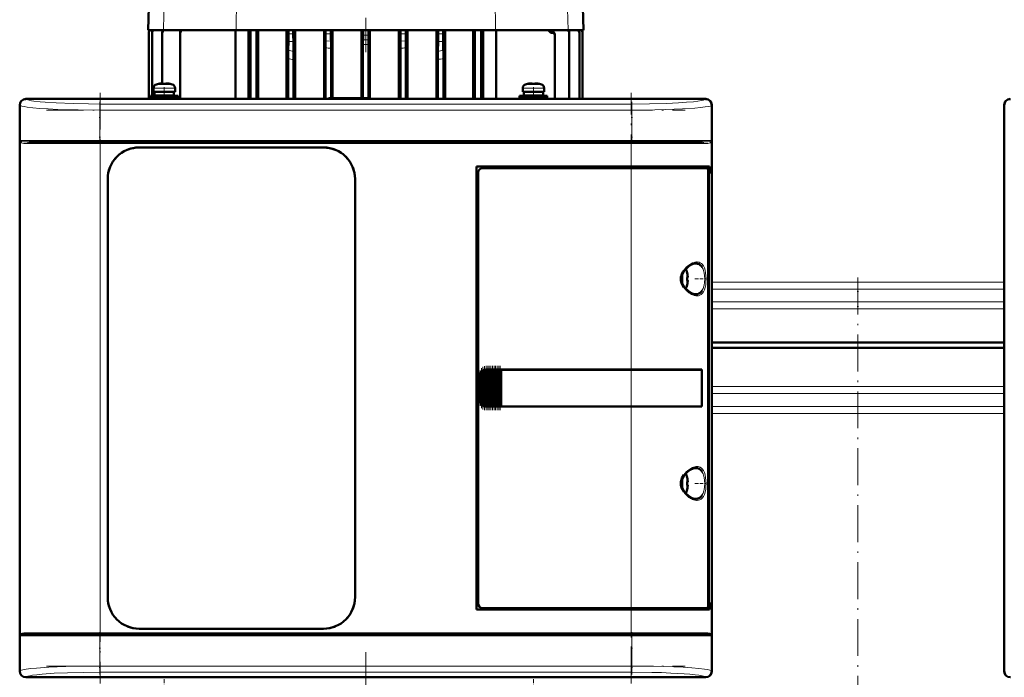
# Model space of a CAD drawing. Extents: x -1358 to 1757, y -1516 to 612.
# Tile 58 of 82: x -136 to 184, y 146 to 359. Entities that reach past the tile are written whole.
import ezdxf

# ---------------------------------------------------------------- set-up
doc = ezdxf.new("R2010")
doc.units = 0
doc.linetypes.add('DASHDOT', pattern=[18.5, 12, -3, 0.5, -3])

msp = doc.modelspace()

# ---------------------------------------------------------------- linework, layer by layer
at = {"color": 7, "linetype": 'DASHDOT', "lineweight": 18}
for p, q in [((-23.22, 415.41), (-23.22, 348.73)), ((-109.51, 335.55), (-109.51, 143.5)), ((63.09, 143.5), (63.09, 335.55)), ((-126.97, 329.88), (80.56, 329.88)), ((80.56, 320.03), (-126.98, 320.03)), ((-126.77, 319.03), (80.35, 319.03)), ((136.79, 275.46), (136.79, 21.79)), ((-126.97, 159.03), (80.56, 159.03)), ((80.35, 160.03), (-126.77, 160.03)), ((-23.21, 153.71), (-23.21, 55.63)), ((-126.97, 149.18), (80.56, 149.18))]:
    msp.add_line(p, q, dxfattribs=at)
at = {"color": 7, "lineweight": 18}
for p, q in [((-65.06, 402.86), (-65.35, 355.88)), ((18.62, 402.86), (18.91, 355.88)), ((41.73, 387.48), (42.53, 355.88)), ((-88.23, 384.83), (-88.97, 355.88)), ((36.57, 355.35), (37.78, 355.35)), ((-48.37, 352.22), (-46.75, 352.22)), ((-48.34, 354.72), (-46.77, 354.72)), ((-34.51, 352.34), (-36.26, 352.43)), ((-22.33, 352.73), (-24.11, 352.73)), ((-10.17, 352.43), (-11.93, 352.34)), ((0.31, 352.22), (1.93, 352.22)), ((0.34, 354.72), (1.91, 354.72)), ((-92.21, 337.01), (-88.74, 337.01)), ((-91.28, 338.25), (-88.73, 338.25)), ((-88.74, 337.01), (-88.71, 337.01)), ((-88.73, 338.25), (-88.71, 338.25)), ((-88.71, 338.25), (-86.14, 338.25)), ((-88.71, 337.01), (-85.21, 337.01)), ((27.79, 337.01), (31.26, 337.01)), ((28.72, 338.25), (31.27, 338.25)), ((31.26, 337.01), (31.29, 337.01)), ((31.27, 338.25), (31.29, 338.25)), ((31.29, 338.25), (33.86, 338.25)), ((31.29, 337.01), (34.79, 337.01)), ((-133.69, 333.5), (-133.62, 333.43)), ((87.2, 333.43), (87.27, 333.5)), ((-135.62, 331.44), (-135.68, 331.5)), ((-135.62, 320.03), (-135.62, 331.44)), ((-109.68, 331.87), (63.26, 331.87)), ((-109.68, 331.87), (-109.68, 329.88)), ((-109.68, 329.88), (-109.68, 320.03)), ((63.26, 329.88), (-109.68, 329.88)), ((63.26, 331.87), (63.26, 329.88)), ((63.26, 329.88), (63.26, 320.03)), ((89.26, 331.5), (89.2, 331.44)), ((89.2, 331.44), (89.2, 320.03)), ((184.38, 331.44), (184.32, 331.5)), ((-109.68, 320.03), (-135.62, 320.03)), ((-135.44, 319.55), (-135.44, 159.51)), ((-133.08, 319.03), (-109.51, 319.03)), ((-109.68, 320.03), (63.26, 320.03)), ((-109.68, 319.53), (-109.68, 320.03)), ((-109.51, 319.03), (-109.51, 319.53)), ((63.09, 319.03), (-109.51, 319.03)), ((-109.51, 319.03), (-109.51, 160.03)), ((63.09, 319.53), (63.09, 319.03)), ((63.09, 311.53), (63.09, 319.03)), ((63.09, 319.03), (86.66, 319.03)), ((80.98, 320.03), (63.26, 320.03)), ((63.26, 319.53), (63.26, 320.03)), ((89.2, 320.03), (80.98, 320.03)), ((89.02, 159.51), (89.02, 319.55)), ((63.09, 311.53), (63.09, 311.03)), ((63.09, 245.53), (63.09, 311.03)), ((84.06, 280.03), (84.1, 280.03)), ((86.15, 278.8), (86.19, 278.72)), ((79.86, 276.89), (79.86, 275.06)), ((81.11, 277.6), (81.11, 275.05)), ((79.86, 275.06), (79.86, 275.03)), ((79.86, 275.03), (79.86, 273.16)), ((81.11, 275.05), (81.11, 275.03)), ((81.11, 275.03), (81.11, 272.46)), ((89.29, 274.01), (136.79, 274.01)), ((136.79, 274.01), (184.29, 274.01)), ((84.11, 270.03), (84.06, 270.03)), ((86.19, 271.33), (86.15, 271.27)), ((136.79, 271.73), (89.29, 271.73)), ((184.29, 271.73), (136.79, 271.73)), ((89.29, 267.52), (136.79, 267.52)), ((136.79, 267.52), (184.29, 267.52)), ((136.79, 265.25), (89.29, 265.25)), ((184.29, 265.25), (136.79, 265.25)), ((13.84, 243.53), (13.79, 243.53)), ((13.84, 243.53), (13.84, 235.53)), ((14.01, 234.73), (14.01, 244.32)), ((14.3, 244.79), (14.3, 234.26)), ((14.46, 234.1), (14.46, 244.95)), ((14.81, 233.82), (14.81, 245.23)), ((14.97, 245.32), (14.97, 233.74)), ((15.32, 233.6), (15.32, 245.45)), ((15.48, 245.49), (15.48, 233.56)), ((15.83, 245.53), (15.83, 233.53)), ((15.99, 233.53), (15.99, 245.53)), ((16.34, 245.53), (16.34, 233.53)), ((16.5, 245.53), (16.5, 233.53)), ((16.85, 245.53), (16.85, 233.53)), ((17.01, 245.53), (17.01, 233.53)), ((17.36, 245.53), (17.36, 233.53)), ((17.52, 245.53), (17.52, 233.53)), ((17.87, 245.53), (17.87, 233.53)), ((18.03, 233.53), (18.03, 245.53)), ((18.38, 245.53), (18.38, 233.53)), ((18.54, 245.53), (18.54, 233.53)), ((18.89, 245.53), (18.89, 233.53)), ((19.05, 245.53), (19.05, 233.53)), ((19.4, 245.53), (19.4, 233.53)), ((19.56, 233.53), (19.56, 245.53)), ((19.91, 245.53), (19.91, 233.53)), ((20.07, 245.53), (20.07, 233.53)), ((20.42, 233.53), (20.42, 245.53)), ((20.58, 245.53), (20.58, 233.53)), ((63.09, 245.5), (63.09, 245.53)), ((63.09, 245.5), (63.09, 233.55)), ((89.29, 240.01), (136.79, 240.01)), ((89.29, 237.73), (136.79, 237.73)), ((136.79, 240.01), (184.3, 240.01)), ((136.79, 237.73), (184.29, 237.73)), ((13.84, 235.53), (13.79, 235.53)), ((63.09, 233.53), (63.09, 233.55)), ((63.09, 168.03), (63.09, 233.53)), ((89.29, 233.52), (136.79, 233.52)), ((136.79, 231.25), (89.29, 231.25)), ((136.79, 233.52), (184.29, 233.52)), ((184.29, 231.25), (136.79, 231.25)), ((84.06, 213.53), (84.1, 213.53)), ((86.15, 212.3), (86.19, 212.22)), ((79.86, 210.39), (79.86, 208.56)), ((79.86, 208.56), (79.86, 208.53)), ((79.86, 208.53), (79.86, 206.66)), ((81.11, 211.1), (81.11, 208.55)), ((81.11, 208.55), (81.11, 208.53)), ((81.11, 208.53), (81.11, 205.96)), ((84.11, 203.53), (84.06, 203.53)), ((86.19, 204.83), (86.15, 204.77)), ((63.09, 168.03), (63.09, 167.53)), ((63.09, 160.03), (63.09, 167.53)), ((-135.62, 159.03), (-127.39, 159.03)), ((-135.62, 147.61), (-135.62, 159.03)), ((-109.51, 160.03), (-133.08, 160.03)), ((-127.39, 159.03), (-109.68, 159.03)), ((-109.68, 159.03), (-109.68, 159.53)), ((63.26, 159.03), (-109.68, 159.03)), ((-109.68, 159.03), (-109.68, 149.18)), ((-109.51, 160.03), (63.09, 160.03)), ((-109.51, 160.03), (-109.51, 159.53)), ((86.66, 160.03), (63.09, 160.03)), ((63.09, 160.03), (63.09, 159.53)), ((63.26, 159.53), (63.26, 159.03)), ((63.26, 159.03), (63.26, 149.18)), ((63.26, 159.03), (89.2, 159.03)), ((89.2, 159.03), (89.2, 147.61)), ((-135.68, 147.55), (-135.62, 147.61)), ((-109.68, 149.18), (63.26, 149.18)), ((-109.68, 147.18), (-109.68, 149.18)), ((63.26, 149.18), (63.26, 147.18)), ((89.2, 147.61), (89.26, 147.55)), ((184.32, 147.55), (184.38, 147.61)), ((-133.62, 145.62), (-133.69, 145.55)), ((63.26, 147.18), (-109.68, 147.18)), ((87.27, 145.55), (87.2, 145.62))]:
    msp.add_line(p, q, dxfattribs=at)
at = {"color": 7, "lineweight": 50}
for p, q in [((-93.58, 370.48), (-93.97, 355.88)), ((47.15, 370.48), (47.53, 355.88)), ((-93.97, 355.88), (-88.97, 355.88)), ((-88.97, 355.88), (-65.35, 355.88)), ((-65.57, 333.53), (-65.57, 355.88)), ((-65.35, 355.88), (-48.35, 355.88)), ((-61.35, 333.53), (-61.35, 355.88)), ((-60.72, 355.88), (-60.72, 333.53)), ((-58.72, 333.53), (-58.72, 355.88)), ((-58.18, 333.53), (-58.18, 355.88)), ((-48.99, 333.53), (-48.99, 355.88)), ((-48.35, 355.88), (-48.34, 355.88)), ((-46.76, 355.88), (-48.35, 355.88)), ((-48.35, 355.88), (-48.35, 355.88)), ((-48.34, 355.88), (-46.77, 355.88)), ((-48.34, 355.88), (-48.34, 354.72)), ((-46.77, 355.88), (-46.77, 354.72)), ((-46.76, 355.88), (-46.77, 355.88)), ((-46.76, 355.88), (-36.25, 355.88)), ((-46.76, 355.88), (-46.76, 355.88)), ((-46.17, 333.53), (-46.17, 355.88)), ((-36.77, 344.52), (-36.77, 355.88)), ((-36.25, 355.9), (-36.25, 355.89)), ((-36.25, 355.9), (-36.25, 355.88)), ((-34.52, 355.9), (-36.25, 355.9)), ((-36.25, 355.89), (-34.53, 355.89)), ((-36.25, 355.89), (-36.25, 354.69)), ((-34.52, 355.9), (-34.53, 355.89)), ((-34.53, 355.89), (-34.53, 354.71)), ((-34.52, 355.9), (-34.52, 355.88)), ((-34.52, 355.88), (-24.11, 355.88)), ((-34.02, 333.78), (-34.02, 355.88)), ((-24.59, 333.78), (-24.59, 355.88)), ((-24.11, 355.9), (-24.1, 355.9)), ((-24.11, 355.9), (-24.11, 355.88)), ((-24.11, 355.9), (-22.33, 355.9)), ((-22.33, 355.9), (-24.1, 355.9)), ((-24.1, 355.9), (-24.1, 354.29)), ((-22.33, 355.9), (-22.33, 354.29)), ((-22.33, 355.9), (-22.33, 355.9)), ((-22.33, 355.9), (-22.33, 355.88)), ((-22.33, 355.88), (-11.91, 355.88)), ((-21.85, 333.52), (-21.85, 355.88)), ((-12.42, 333.53), (-12.42, 355.88)), ((-11.91, 355.9), (-11.91, 355.89)), ((-11.91, 355.9), (-11.91, 355.88)), ((-11.91, 355.9), (-10.18, 355.9)), ((-11.91, 355.89), (-10.19, 355.89)), ((-11.91, 355.89), (-11.91, 354.71)), ((-10.18, 355.9), (-10.19, 355.89)), ((-10.19, 355.89), (-10.19, 354.69)), ((-10.18, 355.9), (-10.18, 355.88)), ((-10.18, 355.88), (0.33, 355.88)), ((-9.66, 333.53), (-9.66, 355.88)), ((-0.27, 333.53), (-0.27, 355.88)), ((0.33, 355.88), (0.34, 355.88)), ((0.33, 355.88), (0.33, 355.88)), ((0.33, 355.88), (1.92, 355.88)), ((0.34, 355.88), (1.91, 355.88)), ((0.34, 355.88), (0.34, 354.72)), ((1.91, 355.88), (1.91, 354.72)), ((1.92, 355.88), (1.91, 355.88)), ((1.92, 355.88), (1.92, 355.88)), ((1.92, 355.88), (18.91, 355.88)), ((2.55, 333.53), (2.55, 355.88)), ((11.74, 333.53), (11.74, 355.88)), ((12.28, 333.53), (12.28, 355.88)), ((14.28, 355.88), (14.28, 333.53)), ((14.92, 355.88), (14.92, 333.53)), ((18.91, 355.88), (42.53, 355.88)), ((19.14, 333.53), (19.14, 355.88)), ((42.53, 355.88), (47.53, 355.88)), ((-93.72, 333.53), (-93.72, 355.01)), ((-93.72, 355.01), (-93.72, 355.01)), ((-92.66, 355.07), (-92.66, 354.95)), ((-92.66, 334.58), (-92.66, 354.95)), ((-89.38, 354.92), (-89.38, 355.14)), ((-89.38, 338.58), (-89.38, 354.92)), ((-83.53, 354.91), (-83.53, 355.22)), ((-83.53, 333.53), (-83.53, 354.91)), ((-48.37, 352.22), (-48.43, 349.35)), ((-46.75, 352.22), (-46.68, 348.93)), ((0.31, 352.22), (0.25, 348.93)), ((1.93, 352.22), (1.99, 349.35)), ((37.12, 355.05), (37.19, 355.05)), ((38.28, 354.06), (38.28, 354.34)), ((38.28, 333.53), (38.28, 354.06)), ((42.95, 354.92), (42.95, 355.14)), ((42.95, 333.53), (42.95, 354.92)), ((46.22, 355.07), (46.22, 354.95)), ((46.22, 333.53), (46.22, 354.95)), ((47.28, 355.01), (47.28, 355.01)), ((47.28, 333.53), (47.28, 355.01)), ((-36.28, 333.53), (-36.28, 350.14)), ((-34.49, 333.78), (-34.49, 349.94)), ((-24.12, 351.17), (-24.12, 333.78)), ((-22.32, 351.17), (-22.32, 333.78)), ((-11.95, 349.94), (-11.95, 333.53)), ((-10.15, 350.14), (-10.15, 333.53)), ((-48.45, 333.53), (-48.45, 346.71)), ((-46.66, 333.53), (-46.66, 346.29)), ((0.22, 346.29), (0.22, 333.53)), ((2.02, 346.71), (2.02, 333.53)), ((-36.78, 344.15), (-36.77, 344.52)), ((-36.77, 341.89), (-36.78, 342.26)), ((-36.77, 333.53), (-36.77, 341.89)), ((-92.21, 337.01), (-92.21, 335.88)), ((-90.63, 338.41), (-90.64, 338.42)), ((-89.21, 338.41), (-89.21, 338.56)), ((-88.21, 338.41), (-88.21, 338.56)), ((-86.78, 338.42), (-86.79, 338.41)), ((-85.21, 337.01), (-85.21, 335.88)), ((27.79, 337.01), (27.79, 335.88)), ((29.37, 338.41), (29.36, 338.42)), ((30.79, 338.41), (30.79, 338.56)), ((31.79, 338.41), (31.79, 338.56)), ((33.22, 338.42), (33.21, 338.41)), ((34.79, 337.01), (34.79, 335.88)), ((-133.71, 333.53), (-125.86, 333.53)), ((87.27, 333.5), (-133.69, 333.5)), ((-125.86, 333.53), (-125.85, 333.5)), ((-125.86, 333.52), (-121.56, 333.52)), ((-121.56, 333.53), (-23.86, 333.53)), ((-121.56, 333.5), (-121.56, 333.53)), ((-93.21, 334.58), (-88.71, 334.58)), ((-93.21, 334.58), (-93.21, 333.78)), ((-93.21, 333.78), (-88.71, 333.78)), ((-92.66, 333.53), (-92.66, 333.78)), ((-88.71, 335.88), (-92.21, 335.88)), ((-91.86, 335.78), (-88.71, 335.78)), ((-91.86, 334.68), (-91.86, 335.78)), ((-91.86, 334.68), (-88.71, 334.68)), ((-90.71, 335.78), (-90.71, 335.88)), ((-90.71, 334.58), (-90.71, 334.68)), ((-90.71, 333.53), (-90.71, 333.78)), ((-88.71, 335.88), (-85.21, 335.88)), ((-85.56, 335.78), (-88.71, 335.78)), ((-85.56, 334.68), (-88.71, 334.68)), ((-88.71, 334.58), (-84.21, 334.58)), ((-88.71, 333.78), (-84.21, 333.78)), ((-86.71, 335.88), (-86.71, 335.78)), ((-86.71, 334.68), (-86.71, 334.58)), ((-86.71, 333.78), (-86.71, 333.53)), ((-85.56, 335.78), (-85.56, 334.68)), ((-84.21, 334.58), (-84.21, 333.78)), ((-35.21, 333.78), (-35.46, 333.53)), ((-22.21, 333.78), (-35.21, 333.78)), ((-23.86, 333.53), (-23.85, 333.5)), ((-23.86, 333.52), (-19.56, 333.52)), ((-22.21, 333.78), (-21.95, 333.52)), ((-19.56, 333.53), (75.14, 333.53)), ((-19.56, 333.5), (-19.56, 333.53)), ((26.79, 334.58), (31.29, 334.58)), ((26.79, 334.58), (26.79, 333.78)), ((26.79, 333.78), (31.29, 333.78)), ((31.29, 335.88), (27.79, 335.88)), ((28.14, 335.78), (31.29, 335.78)), ((28.14, 334.68), (28.14, 335.78)), ((28.14, 334.68), (31.29, 334.68)), ((29.29, 335.78), (29.29, 335.88)), ((29.29, 334.58), (29.29, 334.68)), ((29.29, 333.53), (29.29, 333.78)), ((31.29, 335.88), (34.79, 335.88)), ((34.44, 335.78), (31.29, 335.78)), ((34.44, 334.68), (31.29, 334.68)), ((35.79, 334.58), (31.29, 334.58)), ((35.79, 333.78), (31.29, 333.78)), ((33.29, 335.88), (33.29, 335.78)), ((33.29, 334.68), (33.29, 334.58)), ((33.29, 333.78), (33.29, 333.53)), ((34.44, 335.78), (34.44, 334.68)), ((35.79, 334.58), (35.79, 333.78)), ((75.14, 333.53), (75.15, 333.5)), ((75.14, 333.52), (79.44, 333.52)), ((79.44, 333.53), (87.29, 333.53)), ((79.44, 333.5), (79.44, 333.53)), ((-135.71, 323.68), (-135.71, 331.53)), ((-135.68, 331.5), (-135.68, 147.55)), ((89.26, 147.55), (89.26, 331.5)), ((89.29, 331.53), (89.29, 323.68)), ((184.29, 323.68), (184.29, 331.53)), ((184.32, 331.5), (184.32, 147.55)), ((-135.68, 323.67), (-135.71, 323.68)), ((-135.7, 319.38), (-135.7, 323.68)), ((89.29, 323.68), (89.26, 323.67)), ((89.29, 323.68), (89.29, 319.38)), ((184.32, 323.67), (184.29, 323.68)), ((184.3, 319.38), (184.3, 323.68)), ((-135.71, 243.68), (-135.71, 319.38)), ((-135.71, 319.38), (-135.68, 319.38)), ((-132.62, 319.53), (-109.51, 319.53)), ((-109.51, 319.53), (63.09, 319.53)), ((-96.91, 317.73), (-36.91, 317.73)), ((-96.91, 317.73), (-36.91, 317.73)), ((63.09, 319.53), (86.21, 319.53)), ((89.26, 319.38), (89.29, 319.38)), ((89.29, 319.38), (89.29, 245.68)), ((184.29, 243.68), (184.29, 319.38)), ((184.29, 319.38), (184.32, 319.38)), ((12.79, 167.53), (12.79, 311.53)), ((12.79, 311.53), (63.09, 311.53)), ((63.09, 311.03), (14.79, 311.03)), ((88.5, 311.53), (63.09, 311.53)), ((63.09, 311.03), (87.84, 311.03)), ((88.19, 311.03), (87.85, 311.03)), ((88.19, 311.53), (88.19, 311.03)), ((88.5, 309.23), (88.5, 311.53)), ((-107.11, 171.53), (-107.11, 307.53)), ((-26.71, 307.53), (-26.71, 171.53)), ((-26.71, 307.53), (-26.71, 171.53)), ((13.29, 309.53), (13.29, 169.52)), ((88.13, 168.99), (88.13, 310.06)), ((88.13, 309.23), (88.5, 309.23)), ((88.13, 309.19), (88.26, 309.19)), ((88.5, 309.23), (88.26, 309.19)), ((88.26, 309.19), (88.26, 169.86)), ((81.26, 276.95), (81.27, 276.96)), ((81.41, 275.53), (81.26, 275.53)), ((81.41, 274.53), (81.26, 274.53)), ((81.27, 273.1), (81.26, 273.1)), ((89.29, 254.32), (136.79, 254.32)), ((136.79, 254.32), (184.29, 254.32)), ((136.79, 252.63), (89.29, 252.63)), ((184.29, 252.63), (136.79, 252.63)), ((-135.68, 243.67), (-135.71, 243.68)), ((-135.7, 239.38), (-135.7, 243.68)), ((13.79, 235.53), (13.79, 243.53)), ((14.16, 234.43), (14.16, 244.62)), ((14.3, 244.79), (14.46, 244.95)), ((14.67, 233.9), (14.67, 245.15)), ((14.81, 245.23), (14.97, 245.32)), ((15.18, 233.64), (15.18, 245.42)), ((15.32, 245.45), (15.48, 245.49)), ((15.69, 245.52), (15.83, 245.53)), ((15.69, 233.53), (15.69, 245.52)), ((15.86, 245.53), (15.8, 245.53)), ((15.86, 245.53), (15.83, 245.53)), ((15.86, 245.53), (15.99, 245.53)), ((16.2, 245.53), (15.99, 245.53)), ((16.2, 233.53), (16.2, 245.53)), ((16.34, 245.53), (16.2, 245.53)), ((16.34, 245.53), (16.42, 245.53)), ((16.42, 245.53), (16.5, 245.53)), ((16.71, 245.53), (16.5, 245.53)), ((16.71, 233.53), (16.71, 245.53)), ((16.85, 245.53), (16.71, 245.53)), ((16.85, 245.53), (16.93, 245.53)), ((16.93, 245.53), (17.01, 245.53)), ((17.22, 245.53), (17.01, 245.53)), ((17.22, 233.53), (17.22, 245.53)), ((17.36, 245.53), (17.22, 245.53)), ((17.36, 245.53), (17.44, 245.53)), ((17.44, 245.53), (17.52, 245.53)), ((17.73, 245.53), (17.52, 245.53)), ((17.73, 233.53), (17.73, 245.53)), ((17.87, 245.53), (17.73, 245.53)), ((17.87, 245.53), (17.95, 245.53)), ((17.95, 245.53), (18.03, 245.53)), ((18.24, 245.53), (18.03, 245.53)), ((18.24, 233.53), (18.24, 245.53)), ((18.38, 245.53), (18.24, 245.53)), ((18.38, 245.53), (18.46, 245.53)), ((18.46, 245.53), (18.54, 245.53)), ((18.75, 245.53), (18.54, 245.53)), ((18.75, 233.53), (18.75, 245.53)), ((18.89, 245.53), (18.75, 245.53)), ((18.89, 245.53), (18.97, 245.53)), ((18.97, 245.53), (19.05, 245.53)), ((19.26, 245.53), (19.05, 245.53)), ((19.26, 233.53), (19.26, 245.53)), ((19.4, 245.53), (19.26, 245.53)), ((19.4, 245.53), (19.48, 245.53)), ((19.48, 245.53), (19.56, 245.53)), ((19.77, 245.53), (19.56, 245.53)), ((19.77, 233.53), (19.77, 245.53)), ((19.91, 245.53), (19.77, 245.53)), ((19.91, 245.53), (19.99, 245.53)), ((19.99, 245.53), (20.07, 245.53)), ((20.28, 245.53), (20.07, 245.53)), ((20.28, 233.53), (20.28, 245.53)), ((20.42, 245.53), (20.28, 245.53)), ((20.42, 245.53), (20.49, 245.53)), ((20.49, 245.53), (20.58, 245.53)), ((20.75, 245.53), (20.58, 245.53)), ((20.75, 245.53), (20.75, 233.53)), ((20.79, 245.53), (20.75, 245.53)), ((20.79, 245.53), (63.09, 245.53)), ((20.82, 245.5), (20.79, 245.53)), ((20.82, 245.5), (63.09, 245.5)), ((20.82, 233.55), (20.82, 245.5)), ((20.82, 245.5), (63.09, 245.5)), ((86.08, 245.53), (63.09, 245.53)), ((65.06, 245.5), (63.09, 245.5)), ((65.03, 245.5), (63.09, 245.5)), ((69.46, 245.5), (65.03, 245.5)), ((72.15, 245.5), (69.46, 245.5)), ((79.74, 245.49), (72.81, 245.5)), ((86.08, 245.53), (85.76, 245.47)), ((86.01, 233.58), (86.01, 245.47)), ((86.08, 245.53), (86.08, 233.53)), ((89.29, 245.68), (89.26, 245.67)), ((89.29, 245.68), (89.29, 241.38)), ((184.32, 243.67), (184.29, 243.68)), ((184.3, 239.38), (184.3, 243.68)), ((89.26, 241.38), (89.29, 241.38)), ((89.29, 241.38), (89.29, 159.68)), ((-135.71, 159.68), (-135.71, 239.38)), ((-135.71, 239.38), (-135.68, 239.38)), ((184.29, 159.68), (184.29, 239.38)), ((184.29, 239.38), (184.32, 239.38)), ((14.46, 234.1), (14.3, 234.26)), ((14.97, 233.74), (14.81, 233.82)), ((15.48, 233.56), (15.32, 233.6)), ((15.83, 233.53), (15.69, 233.53)), ((15.86, 233.53), (15.8, 233.53)), ((15.83, 233.53), (15.86, 233.53)), ((15.86, 233.53), (15.99, 233.53)), ((16.2, 233.53), (15.99, 233.53)), ((16.34, 233.53), (16.2, 233.53)), ((16.34, 233.53), (16.42, 233.53)), ((16.42, 233.53), (16.5, 233.53)), ((16.71, 233.53), (16.5, 233.53)), ((16.85, 233.53), (16.71, 233.53)), ((16.85, 233.53), (16.93, 233.53)), ((16.93, 233.53), (17.01, 233.53)), ((17.22, 233.53), (17.01, 233.53)), ((17.36, 233.53), (17.22, 233.53)), ((17.36, 233.53), (17.44, 233.53)), ((17.44, 233.53), (17.52, 233.53)), ((17.73, 233.53), (17.52, 233.53)), ((17.87, 233.53), (17.73, 233.53)), ((17.87, 233.53), (17.95, 233.53)), ((17.95, 233.53), (18.03, 233.53)), ((18.24, 233.53), (18.03, 233.53)), ((18.38, 233.53), (18.24, 233.53)), ((18.38, 233.53), (18.46, 233.53)), ((18.46, 233.53), (18.54, 233.53)), ((18.75, 233.53), (18.54, 233.53)), ((18.89, 233.53), (18.75, 233.53)), ((18.89, 233.53), (18.97, 233.53)), ((18.97, 233.53), (19.05, 233.53)), ((19.26, 233.53), (19.05, 233.53)), ((19.4, 233.53), (19.26, 233.53)), ((19.4, 233.53), (19.48, 233.53)), ((19.48, 233.53), (19.56, 233.53)), ((19.77, 233.53), (19.56, 233.53)), ((19.91, 233.53), (19.77, 233.53)), ((19.91, 233.53), (19.99, 233.53)), ((19.99, 233.53), (20.07, 233.53)), ((20.28, 233.53), (20.07, 233.53)), ((20.42, 233.53), (20.28, 233.53)), ((20.42, 233.53), (20.49, 233.53)), ((20.49, 233.53), (20.58, 233.53)), ((20.75, 233.53), (20.58, 233.53)), ((20.75, 233.53), (20.79, 233.53)), ((20.79, 233.53), (20.82, 233.55)), ((63.09, 233.53), (20.79, 233.53)), ((20.82, 233.55), (63.09, 233.55)), ((63.09, 233.55), (65.06, 233.55)), ((86.08, 233.53), (63.09, 233.53)), ((65.03, 233.55), (68.82, 233.55)), ((69.46, 233.55), (72.15, 233.55)), ((72.15, 233.55), (72.32, 233.55)), ((86.08, 233.53), (85.76, 233.58)), ((81.26, 210.45), (81.27, 210.46)), ((81.41, 209.03), (81.26, 209.03)), ((81.41, 208.03), (81.26, 208.03)), ((81.27, 206.6), (81.26, 206.6)), ((88.13, 169.86), (88.26, 169.86)), ((88.5, 169.83), (88.13, 169.83)), ((88.26, 169.86), (88.5, 169.83)), ((88.5, 167.53), (88.5, 169.83)), ((63.09, 167.53), (12.79, 167.53)), ((14.79, 168.03), (63.09, 168.03)), ((87.84, 168.03), (63.09, 168.03)), ((63.09, 167.53), (88.5, 167.53)), ((87.85, 168.03), (88.19, 168.03)), ((88.19, 168.03), (88.19, 167.53)), ((-36.91, 161.33), (-96.91, 161.33)), ((-135.68, 159.67), (-135.71, 159.68)), ((-135.7, 155.38), (-135.7, 159.68)), ((-132.62, 159.53), (-109.51, 159.53)), ((63.09, 159.53), (-109.51, 159.53)), ((86.21, 159.53), (63.09, 159.53)), ((89.29, 159.68), (89.26, 159.67)), ((89.29, 159.68), (89.29, 155.38)), ((184.32, 159.67), (184.29, 159.68)), ((184.3, 155.38), (184.3, 159.68)), ((-135.71, 147.53), (-135.71, 155.38)), ((-135.71, 155.38), (-135.68, 155.38)), ((89.26, 155.38), (89.29, 155.38)), ((89.29, 155.38), (89.29, 147.53)), ((184.29, 147.53), (184.29, 155.38)), ((184.29, 155.38), (184.32, 155.38)), ((-125.86, 145.53), (-133.71, 145.53)), ((87.27, 145.55), (-133.69, 145.55)), ((-125.85, 145.55), (-125.86, 145.53)), ((-121.56, 145.53), (-125.86, 145.53)), ((-121.56, 145.53), (-121.56, 145.55)), ((-23.86, 145.53), (-121.56, 145.53)), ((-23.85, 145.55), (-23.86, 145.53)), ((-19.56, 145.53), (-23.86, 145.53)), ((-19.56, 145.53), (-19.56, 145.55)), ((75.14, 145.53), (-19.56, 145.53)), ((75.15, 145.55), (75.14, 145.53)), ((79.44, 145.53), (75.14, 145.53)), ((79.44, 145.53), (79.44, 145.55)), ((87.29, 145.53), (79.44, 145.53))]:
    msp.add_line(p, q, dxfattribs=at)
at = {"color": 7, "linetype": 'DASHDOT', "lineweight": 18, "ltscale": 0.00078125}
msp.add_line((-89.71, 338.55), (-89.71, 338.59), dxfattribs=at)
at = {"color": 7, "linetype": 'DASHDOT', "lineweight": 18, "ltscale": 0.104372}
for p, q in [((-88.71, 337.35), (-88.71, 333.18)), ((31.29, 337.35), (31.29, 333.18))]:
    msp.add_line(p, q, dxfattribs=at)
at = {"color": 7, "linetype": 'DASHDOT', "lineweight": 18, "ltscale": 0.000927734}
for p, q in [((-87.71, 338.55), (-87.71, 338.59)), ((32.29, 338.55), (32.29, 338.59))]:
    msp.add_line(p, q, dxfattribs=at)
at = {"color": 7, "linetype": 'DASHDOT', "lineweight": 18, "ltscale": 0.000782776}
msp.add_line((30.29, 338.55), (30.29, 338.59), dxfattribs=at)
at = {"color": 7, "linetype": 'DASHDOT', "lineweight": 18, "ltscale": 0.342404}
for p, q in [((-109.68, 332.58), (-109.68, 318.89)), ((63.26, 332.58), (63.26, 318.89))]:
    msp.add_line(p, q, dxfattribs=at)
at = {"color": 7, "linetype": 'DASHDOT', "lineweight": 18, "ltscale": 0.000941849}
for p, q in [((81.41, 276.03), (81.45, 276.03)), ((81.41, 209.53), (81.45, 209.53))]:
    msp.add_line(p, q, dxfattribs=at)
at = {"color": 7, "linetype": 'DASHDOT', "lineweight": 18, "ltscale": 0.000793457}
for p, q in [((81.41, 274.03), (81.44, 274.03)), ((81.41, 207.53), (81.44, 207.53))]:
    msp.add_line(p, q, dxfattribs=at)
at = {"color": 7, "linetype": 'DASHDOT', "lineweight": 18, "ltscale": 0.08656}
for p, q in [((83.78, 275.03), (87.24, 275.03)), ((83.78, 208.53), (87.24, 208.53))]:
    msp.add_line(p, q, dxfattribs=at)
at = {"color": 7, "linetype": 'DASHDOT', "lineweight": 18, "ltscale": 0.262921}
msp.add_line((136.79, 274.89), (136.79, 264.37), dxfattribs=at)
at = {"color": 7, "linetype": 'DASHDOT', "lineweight": 18, "ltscale": 0.34739}
msp.add_line((14.89, 232.58), (14.89, 246.47), dxfattribs=at)
at = {"color": 7, "linetype": 'DASHDOT', "lineweight": 18, "ltscale": 0.357763}
msp.add_line((15.4, 232.37), (15.4, 246.68), dxfattribs=at)
at = {"color": 7, "linetype": 'DASHDOT', "lineweight": 18, "ltscale": 0.36}
for p, q in [((15.91, 232.33), (15.91, 246.73)), ((16.42, 232.33), (16.42, 246.73)), ((16.93, 232.33), (16.93, 246.73)), ((17.44, 232.33), (17.44, 246.73)), ((17.95, 232.33), (17.95, 246.73)), ((18.47, 232.33), (18.47, 246.73)), ((18.98, 232.33), (18.98, 246.73)), ((19.49, 232.33), (19.49, 246.73)), ((20, 232.33), (20, 246.73)), ((20.5, 232.33), (20.5, 246.73))]:
    msp.add_line(p, q, dxfattribs=at)
at = {"color": 7, "linetype": 'DASHDOT', "lineweight": 18, "ltscale": 0.287631}
msp.add_line((13.94, 233.77), (13.94, 245.28), dxfattribs=at)
at = {"color": 7, "linetype": 'DASHDOT', "lineweight": 18, "ltscale": 0.325663}
msp.add_line((14.38, 233.01), (14.38, 246.04), dxfattribs=at)
at = {"color": 7, "linetype": 'DASHDOT', "lineweight": 18, "ltscale": 0.34239}
for p, q in [((-109.68, 160.17), (-109.68, 146.47)), ((63.26, 160.17), (63.26, 146.47))]:
    msp.add_line(p, q, dxfattribs=at)
at = {"color": 7, "linetype": 'DASHDOT', "lineweight": 18, "ltscale": 0.104369}
for p, q in [((-88.71, 141.7), (-88.71, 145.87)), ((31.29, 141.7), (31.29, 145.87))]:
    msp.add_line(p, q, dxfattribs=at)
at = {"color": 7, "lineweight": 50}
for points in [[(36.57, 355.35), (36.34, 355.64), (36.01, 355.85), (35.93, 355.88)], [(36.57, 355.35), (36.69, 355.21), (36.85, 355.1), (37.12, 355.05)], [(-89.21, 338.56), (-89.21, 338.56), (-89.21, 338.56), (-89.22, 338.57), (-89.24, 338.57), (-89.29, 338.58), (-89.43, 338.58), (-89.71, 338.56)], [(-89.21, 338.56), (-89.21, 338.56), (-89.21, 338.56), (-89.22, 338.57), (-89.26, 338.58)], [(-88.21, 338.56), (-88.21, 338.56), (-88.21, 338.56), (-88.2, 338.57), (-88.18, 338.57), (-88.12, 338.58), (-87.71, 338.56)], [(30.79, 338.56), (30.79, 338.56), (30.79, 338.56), (30.78, 338.57), (30.76, 338.57), (30.71, 338.58), (30.57, 338.58), (30.29, 338.56)], [(30.79, 338.56), (30.79, 338.56), (30.79, 338.56), (30.78, 338.57), (30.74, 338.58)], [(31.79, 338.56), (31.79, 338.56), (31.79, 338.56), (31.8, 338.57), (31.82, 338.57), (31.88, 338.58), (32.29, 338.56)], [(88.13, 310.06), (88.1, 310.5), (88.01, 310.85), (87.93, 310.99), (87.88, 311.02), (87.84, 311.03)], [(80.39, 277.75), (80.99, 278.44), (81.73, 279.09), (82.49, 279.57), (83.19, 279.87), (83.77, 280.01), (84.06, 280.03)], [(84.1, 280.03), (84.66, 279.96), (85.18, 279.76), (85.64, 279.43), (85.91, 279.14), (86.15, 278.8)], [(80.13, 272.26), (79.71, 272.97), (79.42, 273.71), (79.25, 274.47), (79.22, 275.04), (79.25, 275.6), (79.37, 276.17), (79.55, 276.72), (79.81, 277.27), (80.13, 277.79)], [(80.39, 272.3), (79.94, 273), (79.65, 273.67), (79.46, 274.41), (79.41, 275.15), (79.5, 275.88), (79.75, 276.65), (80.16, 277.41), (80.39, 277.75)], [(81.41, 276.03), (81.44, 275.7), (81.43, 275.58), (81.42, 275.54), (81.42, 275.53), (81.42, 275.53), (81.42, 275.53), (81.41, 275.53)], [(81.43, 275.74), (81.43, 275.56), (81.42, 275.54), (81.42, 275.53), (81.42, 275.53), (81.42, 275.53), (81.41, 275.53)], [(84.06, 270.03), (83.51, 270.09), (82.88, 270.29), (82.18, 270.66), (81.43, 271.2), (80.72, 271.9), (80.39, 272.3)], [(81.43, 274.31), (81.43, 274.46), (81.43, 274.51), (81.42, 274.52), (81.42, 274.52), (81.41, 274.53), (81.41, 274.53)], [(81.41, 274.03), (81.43, 274.22), (81.43, 274.46), (81.42, 274.51), (81.42, 274.52), (81.42, 274.53), (81.41, 274.53), (81.41, 274.53)], [(86.15, 271.27), (85.83, 270.82), (85.46, 270.47), (85.04, 270.23), (84.71, 270.11), (84.11, 270.03)], [(86.01, 245.47), (75.32, 245.5), (65.06, 245.5)], [(65.06, 233.55), (83.42, 233.57), (86.01, 233.58)], [(80.13, 205.76), (79.71, 206.47), (79.42, 207.21), (79.25, 207.97), (79.22, 208.54), (79.25, 209.1), (79.37, 209.67), (79.55, 210.22), (79.81, 210.77), (80.13, 211.29)], [(80.39, 205.8), (79.94, 206.5), (79.65, 207.17), (79.46, 207.91), (79.41, 208.65), (79.5, 209.38), (79.75, 210.15), (80.16, 210.91), (80.39, 211.25)], [(80.39, 211.25), (80.99, 211.94), (81.73, 212.59), (82.49, 213.07), (83.19, 213.37), (83.77, 213.51), (84.06, 213.53)], [(84.1, 213.53), (84.66, 213.46), (85.18, 213.26), (85.64, 212.93), (85.91, 212.64), (86.15, 212.3)], [(81.41, 209.53), (81.44, 209.2), (81.43, 209.08), (81.42, 209.04), (81.42, 209.03), (81.42, 209.03), (81.42, 209.03), (81.41, 209.03)], [(81.43, 209.24), (81.43, 209.06), (81.42, 209.04), (81.42, 209.03), (81.42, 209.03), (81.42, 209.03), (81.41, 209.03)], [(84.06, 203.53), (83.51, 203.59), (82.88, 203.79), (82.18, 204.16), (81.43, 204.7), (80.72, 205.4), (80.39, 205.8)], [(81.43, 207.81), (81.43, 207.96), (81.43, 208.01), (81.42, 208.02), (81.42, 208.02), (81.41, 208.03), (81.41, 208.03)], [(81.41, 207.53), (81.43, 207.72), (81.43, 207.96), (81.42, 208.01), (81.42, 208.02), (81.42, 208.03), (81.41, 208.03), (81.41, 208.03)], [(86.15, 204.77), (85.83, 204.32), (85.46, 203.97), (85.04, 203.73), (84.71, 203.61), (84.11, 203.53)], [(87.84, 168.03), (87.9, 168.04), (87.94, 168.07), (88, 168.18), (88.09, 168.5), (88.13, 168.99)], [(-135.38, 159.27), (-135.2, 159.36), (-135.05, 159.4), (-134.67, 159.47), (-133.79, 159.51), (-132.62, 159.53)], [(86.21, 159.53), (87.67, 159.5), (88.46, 159.44), (88.65, 159.4), (88.96, 159.27)]]:
    msp.add_lwpolyline(points, dxfattribs=at)
at = {"color": 7, "lineweight": 18}
for points in [[(-109.68, 331.87), (-113.34, 331.89), (-118.34, 331.99), (-123.8, 332.2), (-127.44, 332.42), (-129.08, 332.56), (-131.13, 332.8), (-131.85, 332.91), (-132.67, 333.07), (-133.09, 333.18), (-133.48, 333.34), (-133.62, 333.43)], [(63.26, 331.87), (69.04, 331.92), (74.55, 332.07), (78.49, 332.25), (81.09, 332.43), (83.27, 332.63), (84.77, 332.81), (85.91, 333), (86.58, 333.15), (87.02, 333.32), (87.2, 333.43)], [(-109.68, 329.88), (-116.71, 329.94), (-120.1, 330.02), (-123.36, 330.13), (-126.4, 330.27), (-129.17, 330.45), (-131.44, 330.64), (-133.3, 330.86), (-134.28, 331.01), (-135.01, 331.18), (-135.49, 331.35), (-135.62, 331.44)], [(89.2, 331.44), (89.02, 331.33), (88.72, 331.22), (88.3, 331.11), (87.16, 330.9), (85.64, 330.7), (83.78, 330.53), (79.78, 330.26), (74.29, 330.04), (70.71, 329.95), (63.26, 329.88)], [(-132.62, 319.53), (-133.63, 319.54), (-134.43, 319.58), (-135.04, 319.66), (-135.26, 319.72), (-135.38, 319.79)], [(-134.83, 319.15), (-135.14, 319.25), (-135.26, 319.32)], [(-133.08, 319.03), (-133.98, 319.05), (-134.36, 319.08), (-134.83, 319.15)], [(88.96, 319.79), (88.68, 319.67), (88.06, 319.58), (87.43, 319.55), (86.21, 319.53)], [(88.41, 319.15), (87.94, 319.08), (87.56, 319.05), (86.66, 319.03)], [(88.85, 319.32), (88.73, 319.25), (88.41, 319.15)], [(80.13, 277.79), (80.57, 278.36), (81.08, 278.9), (81.36, 279.15), (82.14, 279.73), (82.48, 279.93), (83.03, 280.2)], [(84.48, 280.53), (84.8, 280.51), (85.11, 280.44), (85.51, 280.29), (85.88, 280.05), (86.22, 279.72), (86.57, 279.23)], [(86.19, 278.72), (86.45, 278.17), (86.7, 277.34), (86.78, 276.96), (86.9, 276.04), (86.95, 275.03)], [(86.57, 279.23), (86.87, 278.58), (87.1, 277.84), (87.27, 276.98), (87.38, 276.03), (87.41, 275.07), (87.38, 274.08), (87.28, 273.13), (87.11, 272.25), (86.87, 271.47), (86.57, 270.82)], [(86.95, 275.03), (86.88, 273.81), (86.77, 273.04), (86.69, 272.67), (86.47, 271.93), (86.19, 271.33)], [(86.57, 270.82), (86.23, 270.34), (85.84, 269.97), (85.4, 269.71), (84.95, 269.57), (84.48, 269.53)], [(80.13, 211.29), (80.57, 211.86), (81.08, 212.4), (81.36, 212.65), (82.14, 213.23), (82.48, 213.43), (83.03, 213.7)], [(84.48, 214.03), (84.8, 214.01), (85.11, 213.94), (85.51, 213.79), (85.88, 213.55), (86.22, 213.22), (86.57, 212.73)], [(86.19, 212.22), (86.45, 211.67), (86.7, 210.84), (86.78, 210.46), (86.9, 209.54), (86.95, 208.53)], [(86.57, 212.73), (86.87, 212.08), (87.1, 211.34), (87.27, 210.48), (87.38, 209.53), (87.41, 208.57), (87.38, 207.58), (87.28, 206.63), (87.11, 205.75), (86.87, 204.97), (86.57, 204.32)], [(86.95, 208.53), (86.88, 207.31), (86.77, 206.54), (86.69, 206.17), (86.47, 205.43), (86.19, 204.83)], [(86.57, 204.32), (86.23, 203.84), (85.84, 203.47), (85.4, 203.21), (84.95, 203.07), (84.48, 203.03)], [(-135.26, 159.73), (-134.98, 159.86), (-134.83, 159.9)], [(-134.83, 159.9), (-134.36, 159.98), (-133.98, 160.01), (-133.08, 160.03)], [(86.66, 160.03), (87.56, 160.01), (87.94, 159.98), (88.41, 159.9)], [(88.41, 159.9), (88.63, 159.84), (88.84, 159.73)], [(-135.62, 147.61), (-135.43, 147.73), (-135.14, 147.84), (-134.72, 147.95), (-133.58, 148.16), (-132.05, 148.35), (-130.2, 148.53), (-126.2, 148.79), (-120.71, 149.02), (-117.13, 149.1), (-109.68, 149.18)], [(63.26, 149.18), (70.29, 149.11), (73.68, 149.03), (76.94, 148.92), (79.98, 148.78), (82.75, 148.61), (85.02, 148.42), (86.88, 148.2), (87.86, 148.04), (88.59, 147.88), (89.07, 147.7), (89.2, 147.61)], [(-109.68, 147.18), (-115.02, 147.14), (-120.2, 147.01), (-124.55, 146.82), (-128.43, 146.55), (-130.09, 146.38), (-131.51, 146.2), (-132.41, 146.04), (-133.09, 145.87), (-133.5, 145.7), (-133.62, 145.62)], [(87.2, 145.62), (86.99, 145.76), (86.62, 145.89), (86.1, 146.02), (85.09, 146.2), (83.82, 146.37), (82.13, 146.54), (80.24, 146.69), (76, 146.92), (72.95, 147.04), (69.77, 147.12), (63.26, 147.18)]]:
    msp.add_lwpolyline(points, dxfattribs=at)
at = {"color": 7, "lineweight": 50}
for centre, radius, start, end in [((-92.72, 355.01), 1, 119.8653, 179.9932), ((-92.72, 355.01), 1, 120.0877, 179.9919), ((-91.65, 355.07), 1.01, 127.2113, 179.9947), ((-91.66, 354.95), 0.999, 112.6812, 180.0302), ((-88.34, 355.14), 1.05, 135.0842, 180.0191), ((-88.38, 354.92), 0.999, 106.2059, 180.0179), ((-82.33, 355.22), 1.21, 146.965, 179.7831), ((-82.53, 354.91), 1.01, 106.4041, 179.9482), ((38.23, 355.58), 0.502, 206.4488, 228.4384), ((41.95, 354.92), 0.999, 359.9821, 73.7941), ((41.9, 355.14), 1.05, 359.9809, 44.9158), ((45.22, 354.95), 0.999, 359.9698, 67.3188), ((45.22, 355.07), 1.01, 0.0053, 52.7887), ((46.28, 355.01), 1, 0.0062, 60.1352), ((46.28, 355.01), 1, 0.0081, 59.9123), ((-173.34, 354.64), 124.99, 358.8889, 0.035), ((79.52, 354.64), 126.29, 179.9652, 181.0994), ((95.11, 350.2), 131.39, 179.0279, 180.0253), ((-165.81, 354.63), 129.56, 359.0262, 0.0241), ((94.08, 354.64), 128.61, 179.9712, 181.0274), ((-164.74, 350), 130.25, 359.9715, 1.0274), ((112.84, 351.19), 136.96, 179.3555, 180.0072), ((-161.06, 354.27), 136.96, 359.3554, 0.0072), ((114.63, 354.27), 136.96, 179.9928, 180.6446), ((-159.27, 351.19), 136.96, 359.9928, 0.6445), ((118.3, 350), 130.25, 178.9725, 180.0285), ((-140.51, 354.64), 128.6, 358.9726, 0.0288), ((119.37, 354.63), 129.56, 179.9759, 180.9738), ((-141.55, 350.2), 131.39, 359.9747, 0.9721), ((-125.95, 354.64), 126.29, 358.9006, 0.0348), ((126.9, 354.64), 124.99, 179.965, 181.1111), ((37.28, 354.06), 1, 0.0549, 95.2054), ((37.11, 354.34), 1.17, 0.1306, 47.8327), ((83.91, 346.8), 132.36, 178.8943, 180.0385), ((-179.95, 346.37), 133.29, 359.965, 1.0978), ((133.53, 346.37), 133.31, 178.9023, 180.0349), ((-130.33, 346.8), 132.35, 359.9614, 1.1058), ((95.8, 343.2), 132.58, 179.5905, 180.4091), ((-90.91, 337.01), 1.3, 106.6015, 180), ((-88.71, 329.63), 9, 102.3778, 106.6015), ((-88.71, 329.63), 8.99, 96.3897, 102.3492), ((-88.71, 329.63), 8.99, 96.3893, 102.3497), ((-89.25, 334.54), 4.04, 93.1681, 96.4904), ((-88.71, 328.52), 9.9, 89.9998, 92.8943), ((-88.71, 328.52), 9.9, 89.9998, 92.8943), ((-88.71, 328.51), 9.9, 87.106, 89.9999), ((-88.71, 328.51), 9.9, 87.106, 89.9999), ((-88.17, 334.54), 4.04, 83.5188, 86.8258), ((-88.71, 329.63), 8.99, 77.6503, 83.6107), ((-88.71, 329.63), 8.99, 77.6503, 83.6107), ((-88.71, 329.63), 9, 73.3984, 77.6222), ((-86.51, 337.01), 1.3, 0, 73.3984), ((29.09, 337.01), 1.3, 106.6015, 180), ((31.29, 329.63), 9, 102.3778, 106.6015), ((31.29, 329.63), 8.99, 96.3897, 102.3492), ((31.29, 329.63), 8.99, 96.3893, 102.3497), ((30.73, 334.78), 3.8, 92.2845, 96.5812), ((31.29, 328.52), 9.9, 89.9998, 92.8943), ((31.29, 328.52), 9.9, 89.9998, 92.8943), ((31.29, 328.51), 9.9, 87.106, 89.9999), ((31.29, 328.51), 9.9, 87.106, 89.9999), ((31.83, 334.54), 4.04, 83.5188, 86.8258), ((31.29, 329.63), 8.99, 77.6503, 83.6107), ((31.29, 329.63), 8.99, 77.6503, 83.6107), ((31.29, 329.63), 9, 73.3984, 77.6222), ((33.49, 337.01), 1.3, 0, 73.3984), ((87.29, 331.53), 2, 0.0019, 89.9981), ((-96.91, 307.53), 10.2, 89.9994, 180.0006), ((-96.91, 307.53), 10.2, 89.9964, 110.6188), ((-36.91, 307.53), 10.2, 359.9994, 90.0006), ((-36.91, 307.52), 10.2, 68.5862, 90.0017), ((-96.9, 307.52), 10.21, 127.3888, 142.5021), ((-36.92, 307.52), 10.21, 37.3869, 52.5006), ((-36.59, 307.84), 9.75, 45.271, 47.7995), ((-36.6, 307.84), 9.76, 42.0196, 44.7187), ((-96.9, 307.52), 10.21, 158.5914, 179.9845), ((-96.91, 307.53), 10.2, 158.5851, 180.0015), ((-36.91, 307.53), 10.2, 359.9966, 20.6205), ((86.58, 317.79), 6.95, 281.3026, 283.4013), ((79.86, 277.23), 1.3, 16.6015, 47.3449), ((72.48, 275.03), 9, 12.3778, 16.6016), ((72.48, 275.03), 8.99, 6.3893, 12.3497), ((72.48, 275.03), 8.99, 6.3893, 12.3497), ((71.37, 275.03), 9.9, 357.106, 2.8938), ((71.37, 275.03), 9.9, 357.1058, 2.8956), ((79.86, 272.83), 1.3, 312.6467, 343.3985), ((72.48, 275.03), 9, 343.3984, 347.6222), ((72.48, 275.03), 8.99, 347.6508, 353.6103), ((72.48, 275.03), 8.99, 347.6503, 353.6107), ((15.95, 243.48), 2.11, 167.8165, 178.6973), ((16.23, 243.41), 2.4, 157.7792, 167.7124), ((15.93, 243.56), 2.06, 148.9704, 158.2673), ((15.79, 243.4), 2.04, 136.9534, 143.1617), ((15.83, 243.66), 1.89, 127.9225, 136.7729), ((15.92, 243.16), 2.35, 118.0492, 122.0459), ((15.81, 243.76), 1.77, 110.7187, 118.3943), ((15.92, 242.98), 2.55, 103.6061, 106.9099), ((15.83, 243.81), 1.71, 94.6829, 101.9834), ((15.93, 235.57), 2.09, 181.2163, 192.2146), ((16.31, 235.67), 2.48, 192.5872, 202.1762), ((15.93, 235.5), 2.06, 201.7327, 211.0296), ((15.79, 235.66), 2.04, 216.8383, 223.0466), ((15.83, 235.39), 1.89, 223.2271, 232.0775), ((15.92, 235.89), 2.35, 237.9541, 241.9508), ((15.81, 235.3), 1.77, 241.6057, 249.2813), ((15.92, 236.08), 2.55, 253.0901, 256.3939), ((15.83, 235.24), 1.71, 258.0166, 265.3171), ((79.86, 210.73), 1.3, 16.6015, 47.3449), ((72.48, 208.53), 9, 12.3778, 16.6016), ((72.48, 208.53), 8.99, 6.3893, 12.3497), ((72.48, 208.53), 8.99, 6.3893, 12.3497), ((71.37, 208.53), 9.9, 357.106, 2.8938), ((71.37, 208.53), 9.9, 357.1058, 2.8956), ((79.86, 206.33), 1.3, 312.6467, 343.3985), ((72.48, 208.53), 9, 343.3984, 347.6222), ((72.48, 208.53), 8.99, 347.6508, 353.6103), ((72.48, 208.53), 8.99, 347.6503, 353.6107), ((-96.91, 171.53), 10.2, 179.9994, 270.0006), ((-96.91, 171.53), 10.2, 179.9966, 200.6207), ((-36.91, 171.53), 10.2, 269.9994, 0.0006), ((-36.91, 171.53), 10.2, 338.5852, 0.0015), ((86.58, 161.26), 6.95, 76.5988, 78.6976), ((-96.9, 171.53), 10.21, 217.3871, 232.5019), ((-36.92, 171.53), 10.21, 307.3871, 322.5019), ((-96.91, 171.53), 10.2, 248.5852, 270.0015), ((-36.91, 171.53), 10.2, 269.9966, 290.6207)]:
    msp.add_arc(centre, radius, start, end, dxfattribs=at)
at = {"color": 7, "lineweight": 18}
for centre, radius, start, end in [((-33.21, 179.05), 175.66, 90.4296, 90.9893), ((-23.22, 217.52), 136.77, 89.6303, 90.3697), ((-13.22, 179.04), 175.67, 89.0107, 89.5704), ((37.32, 356.27), 1.22, 272.6198, 298.3409), ((-21.24, 457.4), 111.42, 255.8763, 256.7986), ((-23, 458.05), 108.72, 262.9841, 263.9367), ((-23.22, 457.69), 106.52, 269.5159, 270.4841), ((-23.43, 458.05), 108.72, 276.0633, 277.0159), ((-25.2, 457.4), 111.42, 283.2014, 284.1238), ((-21.44, 459.12), 115.62, 256.4904, 257.4023), ((-24.99, 459.13), 115.62, 282.5976, 283.5095), ((-226.23, 343.2), 189.46, 359.6023, 0.3977), ((-134.73, 320.68), 1.1, 216.3282, 234.0516), ((-121.21, 324.99), 15.24, 198.9989, 200.9203), ((-134.95, 319.54), 0.492, 149.8643, 179.2151), ((-134.96, 319.75), 0.523, 202.7294, 234.4166), ((-132.55, 319.03), 0.528, 138.5071, 180.4704), ((-132.62, 319.09), 0.433, 90.6331, 138.6703), ((86.2, 319.09), 0.433, 41.3408, 89.3623), ((86.13, 319.03), 0.527, 359.5047, 41.4709), ((88.54, 319.75), 0.523, 305.573, 337.2571), ((88.31, 320.68), 1.1, 305.9492, 323.6704), ((88.53, 319.54), 0.492, 0.8497, 30.1599), ((74.79, 324.99), 15.24, 339.0795, 341.0013), ((84.68, 276.39), 4.15, 98.6386, 113.4614), ((84.44, 278.05), 2.48, 89.2584, 98.9171), ((83.88, 280.53), 0.598, 344.1695, 0.0866), ((85.72, 276.08), 6.77, 214.3253, 230.1489), ((85.74, 275.97), 6.7, 229.3786, 239.5375), ((85.1, 274.78), 5.35, 239.0877, 247.246), ((84.68, 273.66), 4.15, 246.5349, 261.3679), ((84.44, 272.01), 2.48, 261.0814, 270.7341), ((83.88, 269.53), 0.598, 359.9243, 15.8332), ((84.68, 209.89), 4.15, 98.6386, 113.4614), ((84.44, 211.55), 2.48, 89.2584, 98.9171), ((83.88, 214.03), 0.598, 344.1695, 0.0866), ((85.72, 209.58), 6.77, 214.3253, 230.1489), ((85.74, 209.47), 6.7, 229.3786, 239.5375), ((85.1, 208.28), 5.35, 239.0877, 247.246), ((84.68, 207.16), 4.15, 246.5349, 261.3679), ((84.44, 205.51), 2.48, 261.0814, 270.7341), ((83.88, 203.03), 0.598, 359.9243, 15.8332), ((-121.21, 154.07), 15.24, 159.0795, 161.0013), ((-134.73, 158.37), 1.11, 125.9527, 143.6664), ((-135, 159.34), 0.472, 123.3932, 158.8378), ((-134.95, 159.51), 0.492, 180.7849, 210.1357), ((-132.55, 160.02), 0.528, 179.529, 221.481), ((-132.62, 159.96), 0.433, 221.3324, 269.3679), ((86.2, 159.96), 0.433, 270.6333, 318.6759), ((86.13, 160.02), 0.528, 318.5121, 0.4702), ((88.58, 159.34), 0.471, 21.142, 56.6442), ((88.53, 159.51), 0.492, 329.8595, 359.2108), ((88.31, 158.37), 1.11, 36.3331, 54.0477), ((74.79, 154.07), 15.24, 18.9987, 20.9205)]:
    msp.add_arc(centre, radius, start, end, dxfattribs=at)
at = {"color": 7, "lineweight": 50}
for centre, major_axis, ratio, start_param, end_param in [((36.74, 354.95), (1.14, 0.01), 0.880858, 0.398608, 1.160188), ((-133.71, 331.53), (-1.41, -1.41), 0.999973, 3.927005, 5.497773), ((-133.68, 331.49), (1.42, -1.42), 0.995146, 2.358627, 3.924558), ((87.26, 331.49), (1.42, 1.42), 0.995146, 5.50022, 7.06615), ((186.29, 331.53), (-1.41, -1.41), 0.999973, 3.927005, 5.497773), ((186.32, 331.49), (1.42, -1.42), 0.995146, 2.358627, 3.924558), ((14.79, 309.52), (1.06, -1.06), 0.997265, 2.357564, 3.925621), ((14.79, 309.52), (1.06, -1.06), 0.997265, 2.357564, 3.925621), ((15.8, 243.53), (-2.01, 0), 0.996195, 4.712389, 6.283185), ((15.8, 235.53), (2.01, 0), 0.996195, 3.141593, 4.712389), ((14.79, 169.53), (1.06, 1.06), 0.997265, 2.357564, 3.925621), ((14.79, 169.53), (1.06, 1.06), 0.997265, 2.357564, 3.925621), ((-133.71, 147.53), (1.41, -1.41), 0.999973, 3.927005, 5.497773), ((-133.68, 147.56), (1.42, 1.42), 0.995146, 2.358627, 3.924558), ((87.26, 147.56), (1.42, -1.42), 0.995146, 5.50022, 7.06615), ((87.29, 147.53), (1.41, 1.41), 0.999973, 3.927005, 5.497773), ((186.29, 147.53), (1.41, -1.41), 0.999973, 3.927005, 5.497773), ((186.32, 147.56), (1.42, 1.42), 0.995146, 2.358627, 3.924558)]:
    msp.add_ellipse(centre, major_axis=major_axis, ratio=ratio, start_param=start_param, end_param=end_param, dxfattribs=at)
at = {"color": 7, "lineweight": 18}
for centre, major_axis, ratio, start_param, end_param in [((-133.62, 331.44), (-1.41, -1.41), 0.995146, 3.929424, 5.495354), ((87.2, 331.44), (1.41, -1.41), 0.995146, 0.787831, 2.353761), ((84.06, 280.53), (0, -0.5), 0.82263, 6.282749, 7.519795), ((84.06, 269.53), (0, -0.5), 0.822609, 1.904908, 3.141914), ((84.06, 214.03), (0, -0.5), 0.82263, 6.282749, 7.519795), ((84.06, 203.03), (0, -0.5), 0.822609, 1.904908, 3.141914), ((-133.62, 147.61), (-1.41, 1.41), 0.995146, 0.787831, 2.353761), ((87.2, 147.61), (-1.41, -1.41), 0.995146, 0.787831, 2.353761)]:
    msp.add_ellipse(centre, major_axis=major_axis, ratio=ratio, start_param=start_param, end_param=end_param, dxfattribs=at)

doc.saveas('drawing.dxf')
